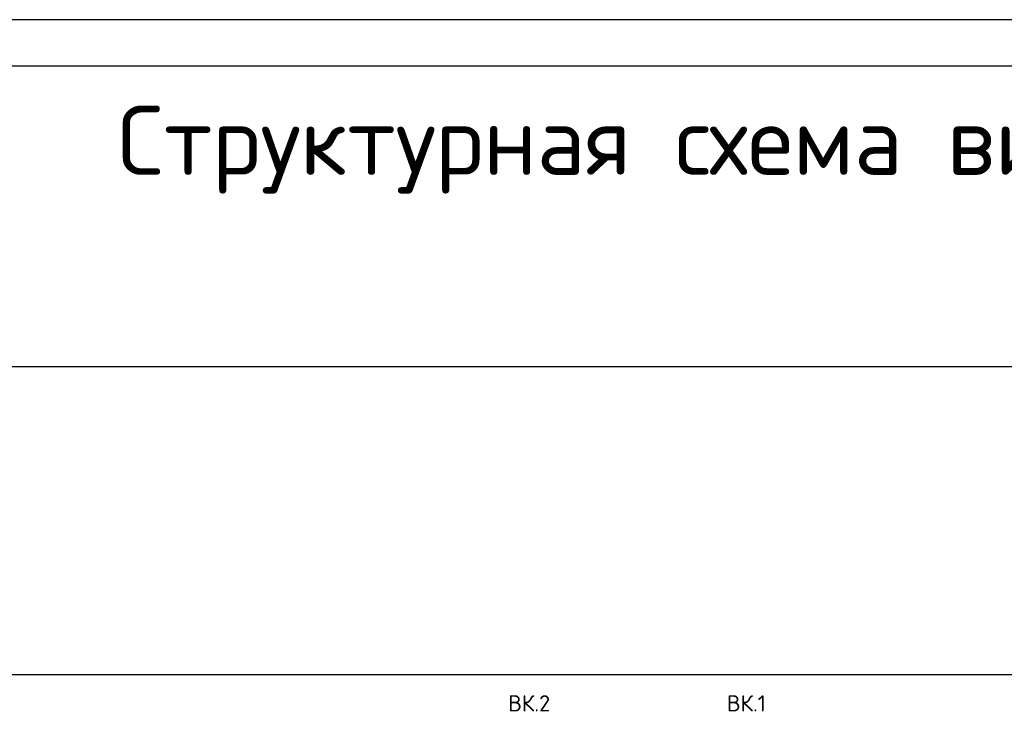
# Model space of a CAD drawing. Header units: millimetres. Extents: x -228268 to 1513407, y -439898 to -137408.
# Tile 94 of 128: x 289803 to 300368, y -283755 to -276279. Entities that reach past the tile are written whole.
import ezdxf
from ezdxf.enums import TextEntityAlignment as Align

# ---------------------------------------------------------------- set-up
doc = ezdxf.new("R2010")
doc.units = ezdxf.units.MM
doc.styles.add('GOST', font='isocpeur.ttf')

msp = doc.modelspace()

# ---------------------------------------------------------------- linework, layer by layer
at = {"linetype": 'Continuous', "lineweight": 25}
for p, q in [((283557.9, -280001.2), (306831.8, -280001.2)), ((283557.9, -283305.5), (306831.8, -283305.5))]:
    msp.add_line(p, q, dxfattribs=at)
at = {"ltscale": 100, "transparency": 33554687}
for points in [[(277805.9, -305979.5), (319805.9, -305979.5), (319805.9, -276279.5), (277805.9, -276279.5)], [(279805.9, -305479.5), (319305.9, -305479.5), (319305.9, -276779.5), (279805.9, -276779.5)]]:
    msp.add_lwpolyline(points, close=True, dxfattribs=at)

# ---------------------------------------------------------------- texts
at = {"ltscale": 100, "style": 'GOST'}
for s, p in [('ВК.2', (295270.1, -283615.4)), ('ВК.1', (297600.5, -283615.4))]:
    msp.add_text(s, height=174.31, dxfattribs=at).set_placement(p, align=Align.MIDDLE_CENTER)
at = {"color": 0, "linetype": 'ByBlock', "lineweight": 25, "insert": (299478.4, -277674.8, -94.8), "char_height": 741.125, "width": 39655, "attachment_point": 5, "style": 'GOST'}
msp.add_mtext('\\pt23100.22888;Структурная схема видеонаблюдения', dxfattribs=at)

doc.saveas('drawing.dxf')
